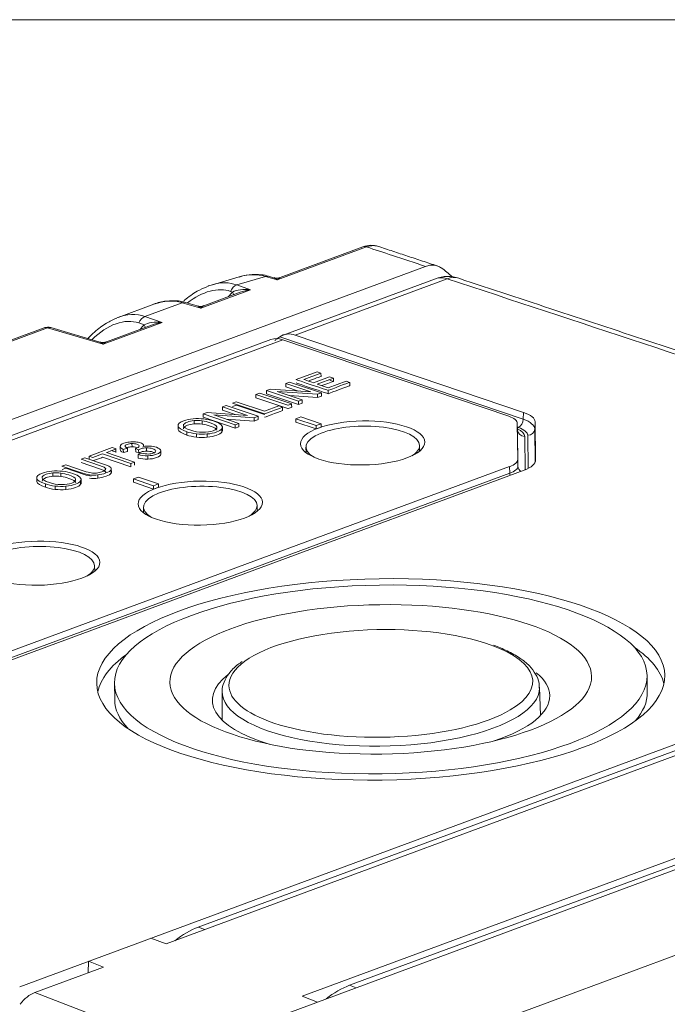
# Model space of a CAD drawing. Header units: millimetres. Extents: x 4 to 836, y 3 to 589.
# Tile 12 of 94: x 210 to 228, y 190 to 218. Entities that reach past the tile are written whole.
import ezdxf

# ---------------------------------------------------------------- set-up
doc = ezdxf.new("R2010")
doc.units = ezdxf.units.MM
doc.layers.add('1', color=7, linetype='Continuous', true_color=0xffffff)

msp = doc.modelspace()

# ---------------------------------------------------------------- linework, layer by layer
at = {"layer": '1', "color": 251, "linetype": 'Continuous', "lineweight": 18}
for p, q in [((308.295, 218.172), (172.88, 218.172)), ((239.298, 201.516), (215.225, 192.601)), ((243.559, 199.877), (219.486, 190.962))]:
    msp.add_line(p, q, dxfattribs=at)
at = {"layer": '1', "color": 27, "linetype": 'Continuous', "lineweight": 13}
for p, q in [((219.961, 211.77), (217.447, 210.839)), ((217.116, 210.936), (216.308, 210.699)), ((217.447, 210.839), (217.116, 210.936)), ((216.308, 210.699), (216.699, 210.562)), ((216.699, 210.562), (215.299, 210.043)), ((216.188, 210.498), (216.134, 210.517)), ((214.773, 210.198), (213.723, 209.809)), ((215.299, 210.043), (214.773, 210.198)), ((213.723, 209.809), (214.207, 209.639)), ((210.982, 209.487), (192.272, 202.558)), ((212.55, 209.025), (210.982, 209.487)), ((214.207, 209.639), (212.55, 209.025)), ((213.697, 209.575), (213.549, 209.627))]:
    msp.add_line(p, q, dxfattribs=at)
at = {"layer": '1', "color": 27, "linetype": 'Continuous', "lineweight": 18}
for p, q in [((219.861, 211.771), (217.534, 210.909)), ((187.855, 198.715), (221.624, 211.221)), ((216.376, 210.926), (215.62, 210.704)), ((217.345, 210.902), (217.204, 210.944)), ((216.403, 210.49), (215.385, 210.113)), ((213.969, 210.153), (212.966, 209.782)), ((215.197, 210.107), (214.862, 210.205)), ((210.882, 209.488), (192.172, 202.559)), ((212.448, 209.088), (211.071, 209.494)), ((213.911, 209.567), (212.636, 209.095))]:
    msp.add_line(p, q, dxfattribs=at)
at = {"layer": '1', "color": 252, "linetype": 'Continuous', "lineweight": 18}
for p, q in [((221.903, 210.874), (217.617, 209.287)), ((217.953, 209.285), (224.382, 207.107)), ((217.27, 209.159), (192.91, 200.137)), ((223.971, 206.996), (217.601, 209.155)), ((224.213, 206.613), (224.208, 206.799)), ((224.221, 205.781), (224.208, 206.799)), ((224.707, 206.836), (224.721, 205.758)), ((203.62, 198.033), (223.989, 205.577)), ((224.403, 205.478), (203.916, 197.891)), ((244.333, 203.565), (210.196, 190.922))]:
    msp.add_line(p, q, dxfattribs=at)
at = {"layer": '1', "color": 252, "linetype": 'Continuous', "lineweight": 13}
for p, q in [((222.236, 210.871), (217.953, 209.285)), ((217.519, 209.236), (224.372, 206.914)), ((217.601, 209.155), (193.247, 200.135)), ((224.372, 206.914), (224.382, 207.107)), ((224.707, 206.836), (224.698, 206.638)), ((224.234, 206.681), (224.211, 206.689)), ((224.225, 205.593), (224.213, 206.613)), ((224.415, 206.431), (224.427, 205.487)), ((224.512, 205.525), (224.501, 206.46)), ((224.698, 206.638), (224.709, 205.7)), ((224.221, 205.781), (224.225, 205.593)), ((224.72, 205.741), (224.721, 205.758)), ((203.621, 197.846), (223.994, 205.391)), ((223.994, 205.391), (223.989, 205.577))]:
    msp.add_line(p, q, dxfattribs=at)
at = {"layer": '1', "color": 7, "linetype": 'Continuous', "lineweight": 18}
for p, q in [((218.68, 208.121), (218.679, 208.214)), ((217.794, 207.962), (217.689, 207.923)), ((217.689, 207.923), (217.691, 207.83)), ((217.689, 207.923), (218.396, 207.684)), ((217.691, 207.83), (218.05, 207.708)), ((218.693, 207.657), (217.794, 207.962)), ((217.979, 208.042), (217.979, 208.03)), ((216.848, 207.612), (216.849, 207.518)), ((217.258, 207.764), (217.147, 207.722)), ((217.147, 207.722), (218.046, 207.418)), ((217.147, 207.722), (217.148, 207.629)), ((217.148, 207.629), (218.047, 207.324)), ((218.396, 207.684), (217.258, 207.764)), ((218.15, 207.456), (217.443, 207.696)), ((217.443, 207.696), (218.582, 207.616)), ((217.791, 207.578), (218.583, 207.522)), ((218.582, 207.616), (218.693, 207.657)), ((218.582, 207.616), (218.583, 207.522)), ((218.583, 207.522), (218.694, 207.564)), ((218.693, 207.657), (218.694, 207.564)), ((218.878, 207.726), (218.885, 207.728)), ((215.904, 207.262), (216.008, 207.301)), ((215.904, 207.262), (215.905, 207.169)), ((216.61, 207.023), (215.904, 207.262)), ((216.008, 207.301), (216.908, 206.996)), ((217.756, 207.31), (217.747, 207.307)), ((218.046, 207.418), (218.15, 207.456)), ((218.046, 207.418), (218.047, 207.324)), ((218.047, 207.324), (218.152, 207.363)), ((218.15, 207.456), (218.152, 207.363)), ((215.361, 207.061), (215.473, 207.102)), ((215.361, 207.061), (215.363, 206.968)), ((216.261, 206.756), (215.361, 207.061)), ((215.473, 207.102), (216.61, 207.023)), ((215.658, 207.034), (216.365, 206.795)), ((216.796, 206.955), (215.658, 207.034)), ((216.264, 207.047), (215.905, 207.169)), ((216.908, 206.996), (216.796, 206.955)), ((216.908, 206.996), (216.909, 206.902)), ((217.086, 207.062), (217.092, 207.064)), ((217.089, 207.063), (217.09, 207.045)), ((214.656, 206.747), (214.657, 206.63)), ((215.109, 206.874), (215.11, 206.781)), ((216.262, 206.663), (215.363, 206.968)), ((216.798, 206.861), (216.006, 206.917)), ((216.365, 206.795), (216.261, 206.756)), ((216.261, 206.756), (216.262, 206.663)), ((216.365, 206.795), (216.366, 206.701)), ((216.796, 206.955), (216.798, 206.861)), ((216.909, 206.902), (216.798, 206.861)), ((218.112, 206.978), (217.972, 206.926)), ((217.972, 206.926), (218.54, 206.733)), ((217.972, 206.926), (217.973, 206.832)), ((217.973, 206.832), (218.541, 206.64)), ((218.68, 206.785), (218.112, 206.978)), ((218.54, 206.733), (218.68, 206.785)), ((218.54, 206.733), (218.541, 206.64)), ((218.68, 206.785), (218.682, 206.692)), ((215.476, 206.498), (215.477, 206.405)), ((215.904, 206.584), (215.902, 206.701)), ((216.366, 206.701), (216.262, 206.663)), ((218.541, 206.64), (218.682, 206.692)), ((213.024, 206.155), (213.026, 206.061)), ((213.356, 206.228), (213.358, 206.135)), ((213.686, 206.144), (213.686, 206.189)), ((213.233, 206.096), (213.234, 206.002)), ((213.46, 206.089), (213.461, 205.996)), ((213.535, 205.915), (213.536, 205.821)), ((213.545, 206.052), (213.547, 205.959)), ((213.799, 205.883), (213.8, 205.79)), ((214.166, 206.027), (214.167, 205.933)), ((212.151, 205.872), (212.152, 205.778)), ((211.13, 205.4), (211.132, 205.307)), ((212.393, 205.344), (212.394, 205.25)), ((212.776, 205.409), (212.774, 205.526)), ((210.677, 205.273), (210.679, 205.156)), ((211.925, 205.111), (211.924, 205.227)), ((213.537, 205.283), (213.396, 205.231)), ((213.396, 205.231), (213.398, 205.138)), ((213.396, 205.231), (213.964, 205.039)), ((213.398, 205.138), (213.966, 204.945)), ((214.105, 205.091), (213.537, 205.283)), ((213.964, 205.039), (214.105, 205.091)), ((214.105, 205.091), (214.107, 204.997)), ((211.497, 205.024), (211.498, 204.931)), ((213.964, 205.039), (213.966, 204.945)), ((213.966, 204.945), (214.107, 204.997))]:
    msp.add_line(p, q, dxfattribs=at)
at = {"layer": '1', "color": 7, "linetype": 'Continuous', "lineweight": 13}
for p, q in [((214.657, 206.722), (214.659, 206.628)), ((215.335, 206.868), (215.336, 206.774)), ((214.898, 206.562), (214.899, 206.469)), ((215.17, 206.504), (215.171, 206.41)), ((215.888, 206.647), (215.89, 206.553)), ((213.112, 206.065), (213.114, 205.972)), ((213.769, 206.109), (213.77, 206.015)), ((211.356, 205.394), (211.358, 205.301)), ((212.767, 205.487), (212.768, 205.393)), ((210.679, 205.248), (210.68, 205.155)), ((210.92, 205.089), (210.921, 204.995)), ((211.91, 205.173), (211.911, 205.08)), ((211.191, 205.03), (211.192, 204.936))]:
    msp.add_line(p, q, dxfattribs=at)
at = {"layer": '1', "color": 30, "linetype": 'Continuous', "lineweight": 18}
for p, q in [((221.458, 206.016), (221.455, 206.174)), ((218.256, 206.128), (218.258, 205.97)), ((213.68, 204.434), (213.683, 204.276)), ((216.882, 204.322), (216.88, 204.48)), ((212.307, 202.628), (212.305, 202.785))]:
    msp.add_line(p, q, dxfattribs=at)
at = {"layer": '1', "color": 9, "linetype": 'Continuous', "lineweight": 18}
for p, q in [((214.317, 192.127), (241.065, 202.033)), ((249.021, 201.762), (214.883, 189.12)), ((218.079, 187.891), (252.217, 200.533)), ((218.152, 190.652), (244.9, 200.558)), ((214.317, 192.127), (213.891, 192.291)), ((210.622, 190.759), (212.557, 191.475)), ((212.127, 191.316), (212.131, 191.639)), ((212.557, 191.475), (212.131, 191.639)), ((218.578, 190.488), (218.152, 190.652))]:
    msp.add_line(p, q, dxfattribs=at)
at = {"layer": '1', "color": 2, "linetype": 'Continuous', "lineweight": 18}
for p, q in [((227.868, 199.223), (227.861, 199.691)), ((212.863, 199.475), (212.87, 199.007)), ((215.9, 199.231), (215.896, 198.435)), ((224.859, 198.564), (224.833, 199.36)), ((224.833, 199.341), (224.833, 199.349))]:
    msp.add_line(p, q, dxfattribs=at)
at = {"layer": '1', "color": 251, "linetype": 'Continuous', "lineweight": 13}
for p, q in [((215.407, 192.531), (215.225, 192.601)), ((219.668, 190.892), (219.486, 190.962))]:
    msp.add_line(p, q, dxfattribs=at)
at = {"layer": '1', "color": 9, "linetype": 'Continuous', "lineweight": 13}
msp.add_line((210.622, 190.759), (214.457, 189.284), dxfattribs=at)
at = {"layer": '1', "color": 252, "linetype": 'Continuous', "lineweight": 18}
msp.add_arc((222.25, 209.936), 1, 71.7213, 110.3217, dxfattribs=at)
at = {"layer": '1', "color": 27, "linetype": 'Continuous', "lineweight": 18}
msp.add_arc((210.986, 209.207), 0.3, 73.5806, 110.3217, dxfattribs=at)
for centre, major_axis, ratio, start_param, end_param in [((219.965, 211.489), (0.104, -0.281), 0.660741, 2.649672, 3.141613), ((218.392, 204.041), (-2.904, -7.552), 0.648836, 2.901639, 2.975484), ((216.198, 208.789), (1.091, 2.076), 0.661229, 0.1206, 0.569631), ((215.396, 208.554), (0.987, 2.114), 0.62667, 0.504542, 0.588848), ((216.703, 210.281), (0.626, 0.099), 0.438821, 1.508107, 2.000016), ((213.965, 208.019), (0.922, 2.138), 0.6706, 0.077156, 0.569095), ((214.211, 209.358), (0.626, 0.099), 0.438821, 1.508107, 2.000016)]:
    msp.add_ellipse(centre, major_axis=major_axis, ratio=ratio, start_param=start_param, end_param=end_param, dxfattribs=at)
at = {"layer": '1', "color": 27, "linetype": 'Continuous', "lineweight": 13}
for centre, major_axis, ratio, start_param, end_param in [((217.12, 210.656), (0.085, 0.288), 0.615932, 6.282908, 6.74998), ((217.451, 210.558), (0.174, -0.341), 0.429705, 2.287836, 2.754627), ((217.451, 210.558), (0.127, 0.352), 0.369946, 0.30231, 0.794219), ((215.218, 208.652), (1.043, 1.807), 0.59882, 0.111799, 0.969155), ((215.396, 208.554), (0.987, 2.114), 0.62667, 0.055512, 0.504542), ((216.312, 210.419), (0.1, 0.283), 0.673505, 0.500226, 1.459523), ((216.366, 209.992), (0.314, 0.66), 0.604739, 1.023827, 1.269267), ((216.703, 210.281), (0.625, -0.086), 0.440691, 1.638122, 2.597419), ((216.01, 210.596), (-0.21, 0.215), 0.259253, 3.573897, 4.005856), ((214.777, 209.917), (0.085, 0.288), 0.615932, 6.282821, 6.74998), ((215.303, 209.763), (0.174, -0.341), 0.429705, 2.287836, 2.754651), ((215.303, 209.763), (0.127, 0.352), 0.369946, 0.302278, 0.794219), ((212.733, 207.726), (0.891, 1.869), 0.604739, 0.064531, 1.02752), ((212.911, 207.628), (0.842, 2.17), 0.636461, 0.021373, 0.53503), ((213.727, 209.529), (0.1, 0.283), 0.673505, 0.500226, 1.459523), ((210.986, 209.207), (0.104, -0.281), 0.660741, 2.649672, 3.141611), ((210.986, 209.207), (0.085, 0.288), 0.615932, 6.283162, 6.74998), ((213.874, 209.069), (0.314, 0.66), 0.604739, 1.023827, 1.269267), ((214.211, 209.358), (0.625, -0.086), 0.440691, 1.638122, 2.597419), ((213.518, 209.673), (-0.21, 0.215), 0.259253, 3.573897, 4.005856), ((212.554, 208.744), (0.174, -0.341), 0.429705, 2.287836, 2.754651), ((212.554, 208.744), (0.127, 0.352), 0.369946, 0.302278, 0.794219)]:
    msp.add_ellipse(centre, major_axis=major_axis, ratio=ratio, start_param=start_param, end_param=end_param, dxfattribs=at)
at = {"layer": '1', "color": 252, "linetype": 'Continuous', "lineweight": 13}
for centre, major_axis, ratio, start_param, end_param in [((222.25, 209.936), (-0.347, 0.938), 0.660741, 5.791265, 6.283205), ((222.25, 209.936), (-0.314, -0.95), 0.653411, 3.146743, 3.628996), ((224.231, 206.868), (-0.064, -0.189), 0.661612, 0.49247, 2.028338), ((223.596, 206.634), (1.101, 0.003), 0.355842, 0.003408, 0.788249), ((223.415, 206.416), (1, 0.015), 0.354783, 6.282468, 6.927114), ((224.413, 206.618), (0.2, 0.003), 0.935044, 3.15356, 4.714127), ((223.599, 206.447), (0.902, 0.013), 0.353919, 6.282615, 7.067456), ((224.498, 206.647), (-0.2, -0.003), 0.935044, 1.572534, 3.083726), ((223.425, 205.583), (0.8, 0.009), 0.352139, 5.497989, 6.28344), ((224.136, 205.343), (0.069, -0.188), 0.660741, 4.220468, 4.539659), ((224.425, 205.597), (0.2, 0.003), 0.935044, 3.15356, 4.089778)]:
    msp.add_ellipse(centre, major_axis=major_axis, ratio=ratio, start_param=start_param, end_param=end_param, dxfattribs=at)
at = {"layer": '1', "color": 252, "linetype": 'Continuous', "lineweight": 18}
for centre, major_axis, ratio, start_param, end_param in [((217.942, 208.341), (-0.308, 0.952), 0.672472, 5.81966, 6.474313), ((217.639, 208.229), (0.385, -0.924), 0.647756, 2.62386, 3.11578), ((223.408, 206.787), (0.8, 0.012), 0.354783, 6.282468, 7.068023), ((223.606, 206.82), (1.102, 0.016), 0.353919, 6.282615, 7.067456), ((219.861, 205.777), (1.75, 0.025), 0.35453, 2.724476, 2.755205), ((219.861, 205.777), (1.75, 0.025), 0.35453, 0.386346, 0.417075), ((223.421, 205.769), (0.8, 0.012), 0.35453, 5.497061, 6.282511), ((223.619, 205.743), (1.102, 0.015), 0.354172, 5.499134, 6.282862), ((215.286, 204.083), (1.75, 0.025), 0.35453, 2.724476, 2.755205), ((215.286, 204.083), (1.75, 0.025), 0.35453, 0.386346, 0.417075), ((210.71, 202.388), (1.75, 0.025), 0.35453, 0.386346, 0.417075), ((220.369, 199.115), (7.999, 0.115), 0.35453, 0.082593, 0.466555), ((220.369, 199.115), (7.999, 0.115), 0.35453, 2.675094, 3.059056)]:
    msp.add_ellipse(centre, major_axis=major_axis, ratio=ratio, start_param=start_param, end_param=end_param, dxfattribs=at)
for centre, major_axis in [((219.854, 206.245), (-1.75, -0.025)), ((215.279, 204.55), (-1.75, -0.025)), ((210.704, 202.856), (-1.75, -0.025)), ((220.362, 199.583), (-7.999, -0.115))]:
    msp.add_ellipse(centre, major_axis=major_axis, ratio=0.35453, dxfattribs=at)
at = {"layer": '1', "color": 30, "linetype": 'Continuous', "lineweight": 18}
for centre, start_param, end_param in [((219.856, 206.151), 0, 2.390442), ((219.856, 206.151), 2.390442, 3.680262), ((219.856, 206.151), 5.744485, 6.283185), ((215.28, 204.457), 0, 2.390442), ((215.28, 204.457), 2.390442, 3.680262), ((215.28, 204.457), 5.744485, 6.283185), ((210.705, 202.762), 0, 2.390442), ((210.705, 202.762), 5.744485, 6.283185)]:
    msp.add_ellipse(centre, major_axis=(1.6, 0.023), ratio=0.35453, start_param=start_param, end_param=end_param, dxfattribs=at)
at = {"layer": '1', "color": 2, "linetype": 'Continuous', "lineweight": 18}
for major_axis in [(7.499, 0.108), (5.937, 0.085)]:
    msp.add_ellipse((220.362, 199.583), major_axis=major_axis, ratio=0.35453, dxfattribs=at)
for centre, major_axis, start_param, end_param in [((220.364, 199.469), (-4.278, -0.062), 3.894131, 5.817178), ((220.37, 199.057), (4.75, 0.068), 0, 0.3972), ((220.37, 199.057), (4.75, 0.068), 2.698416, 3.981757), ((220.366, 199.285), (4.467, 0.064), 0, 0.006606), ((220.369, 199.115), (7.499, 0.108), 5.97441, 6.28317), ((220.369, 199.115), (7.499, 0.108), 3.141676, 3.450435), ((220.37, 199.057), (4.75, 0.068), 5.443678, 6.283185), ((220.364, 199.469), (-4.278, -0.062), 0.784739, 2.58605)]:
    msp.add_ellipse(centre, major_axis=major_axis, ratio=0.35453, start_param=start_param, end_param=end_param, dxfattribs=at)
at = {"layer": '1', "color": 2, "linetype": 'Continuous', "lineweight": 13}
for centre, major_axis, start_param, end_param in [((220.364, 199.469), (-4.278, -0.062), 2.58605, 3.894131), ((220.364, 199.469), (-4.278, -0.062), 5.817178, 6.283185), ((220.366, 199.285), (4.467, 0.064), 3.125128, 6.277814), ((220.364, 199.469), (-4.278, -0.062), 0, 0.784739)]:
    msp.add_ellipse(centre, major_axis=major_axis, ratio=0.35453, start_param=start_param, end_param=end_param, dxfattribs=at)
at = {"layer": '1', "color": 251, "linetype": 'Continuous', "lineweight": 18}
for centre in [(215.191, 189.823), (219.452, 188.184)]:
    msp.add_ellipse(centre, major_axis=(1.077, 2.8), ratio=0.648836, start_param=0.518961, end_param=0.835477, dxfattribs=at)
at = {"layer": '1', "color": 9, "linetype": 'Continuous', "lineweight": 18}
msp.add_ellipse((210.611, 189.833), major_axis=(-0.359, -0.933), ratio=0.648836, start_param=3.660554, end_param=4.291528, dxfattribs=at)
at = {"layer": '1', "color": 27, "linetype": 'Continuous', "lineweight": 18}
for points, knots in [([(220.183, 211.806), (220.17, 211.809), (220.081, 211.824), (219.968, 211.811), (219.878, 211.775), (219.862, 211.767)], [0, 0, 0, 0, 0.126215, 0.839155, 1, 1, 1, 1]), ([(220.288, 211.784), (220.259, 211.794), (220.229, 211.8), (220.16, 211.807), (220.121, 211.806), (220.062, 211.798), (220.042, 211.794), (220.002, 211.784), (219.982, 211.777), (219.961, 211.77)], [0, 0, 0, 0, 0.289741, 0.289741, 0.644871, 0.644871, 0.822435, 0.822435, 1, 1, 1, 1]), ([(222.066, 211.177), (222.035, 211.199), (222.002, 211.216), (221.951, 211.236), (221.933, 211.241), (221.897, 211.25), (221.878, 211.253), (221.821, 211.258), (221.744, 211.256), (221.664, 211.236), (221.624, 211.221)], [0, 0, 0, 0, 0.25, 0.25, 0.375, 0.375, 0.5, 0.5, 0.75, 1, 1, 1, 1]), ([(217.204, 210.944), (217.139, 210.963), (216.96, 211), (216.681, 211), (216.476, 210.951), (216.386, 210.921)], [0, 0, 0, 0, 0.249645, 0.67241, 1, 1, 1, 1]), ([(217.519, 210.907), (217.512, 210.903), (217.471, 210.886), (217.411, 210.884), (217.367, 210.899), (217.357, 210.903)], [0, 0, 0, 0, 0.150983, 0.805777, 1, 1, 1, 1]), ([(215.464, 210.642), (215.372, 210.609), (215.155, 210.51), (214.945, 210.36), (214.826, 210.26), (214.82, 210.256)], [0, 0, 0, 0, 0.401913, 0.973649, 1, 1, 1, 1]), ([(214.862, 210.205), (214.797, 210.224), (214.622, 210.261), (214.319, 210.25), (214.08, 210.208), (213.966, 210.152), (213.966, 210.151)], [0, 0, 0, 0, 0.226044, 0.604158, 0.996847, 1, 1, 1, 1]), ([(215.377, 210.115), (215.364, 210.108), (215.318, 210.091), (215.256, 210.089), (215.216, 210.103), (215.21, 210.106)], [0, 0, 0, 0, 0.246795, 0.879924, 1, 1, 1, 1]), ([(212.93, 209.762), (212.83, 209.724), (212.612, 209.619), (212.342, 209.414), (212.176, 209.254), (212.117, 209.191)], [0, 0, 0, 0, 0.332745, 0.750676, 1, 1, 1, 1]), ([(212.628, 209.097), (212.615, 209.09), (212.569, 209.072), (212.507, 209.071), (212.467, 209.085), (212.46, 209.088)], [0, 0, 0, 0, 0.246795, 0.879924, 1, 1, 1, 1])]:
    msp.add_open_spline(points, degree=3, knots=knots, dxfattribs=at)
at = {"layer": '1', "color": 27, "linetype": 'Continuous', "lineweight": 13}
msp.add_open_spline([(221.624, 211.221), (221.313, 211.323), (221.002, 211.426), (220.448, 211.609), (220.205, 211.689), (219.961, 211.77)], degree=3, knots=[0, 0, 0, 0, 0.560865, 0.560865, 1, 1, 1, 1], dxfattribs=at)
at = {"layer": '1', "color": 27, "linetype": 'Continuous', "lineweight": 18}
msp.add_open_spline([(221.95, 211.235), (220.288, 211.784)], degree=1, dxfattribs=at)
at = {"layer": '1', "color": 252, "linetype": 'Continuous', "lineweight": 13}
msp.add_open_spline([(244.333, 203.565), (236.971, 206.002), (229.606, 208.437), (222.236, 210.871)], degree=3, dxfattribs=at)
at = {"layer": '1', "color": 252, "linetype": 'Continuous', "lineweight": 18}
msp.add_open_spline([(244.655, 203.577), (222.559, 210.884)], degree=1, dxfattribs=at)
for points, knots in [([(217.379, 209.132), (217.384, 209.135), (217.389, 209.139), (217.406, 209.152), (217.418, 209.161), (217.44, 209.178), (217.451, 209.187), (217.482, 209.211), (217.501, 209.224), (217.519, 209.236)], [0, 0, 0, 0, 0.091709, 0.091709, 0.318782, 0.318782, 0.545855, 0.545855, 1, 1, 1, 1]), ([(224.218, 206.587), (224.218, 206.588), (224.215, 206.592), (224.214, 206.606), (224.213, 206.615)], [0, 0, 0, 0, 0.512684, 1, 1, 1, 1])]:
    msp.add_open_spline(points, degree=3, knots=knots, dxfattribs=at)
at = {"layer": '1', "color": 7, "linetype": 'Continuous', "lineweight": 18}
for points, knots in [([(218.679, 208.214), (218.679, 208.214), (218.572, 208.25), (218.572, 208.25), (218.572, 208.25), (217.979, 208.03), (217.979, 208.03), (217.979, 208.03), (217.979, 208.03), (217.979, 208.03)], [0, 0, 0, 0, 0.499423, 0.499423, 0.499423, 0.998845, 0.998845, 0.998845, 1, 1, 1, 1]), ([(218.923, 208.11), (218.923, 208.11), (218.469, 207.941), (218.469, 207.941), (218.469, 207.941), (218.194, 208.034), (218.193, 208.035)], [0, 0, 0, 0, 0.500477, 0.500477, 0.500477, 1, 1, 1, 1]), ([(219.491, 207.953), (219.491, 207.953), (219.385, 207.989), (219.385, 207.989), (219.385, 207.989), (218.88, 207.802), (218.88, 207.802), (218.88, 207.802), (218.574, 207.906), (218.574, 207.906), (218.574, 207.906), (218.574, 207.906), (218.574, 207.906)], [0, 0, 0, 0, 0.333319, 0.333319, 0.333319, 0.666656, 0.666656, 0.666656, 0.999993, 0.999993, 0.999993, 1, 1, 1, 1]), ([(218.707, 207.861), (218.841, 207.91), (219.03, 207.98), (219.03, 207.98), (219.03, 207.98), (218.924, 208.016), (218.924, 208.016)], [0, 0, 0, 0, 0.392072, 0.392072, 0.392072, 1, 1, 1, 1]), ([(218.887, 207.635), (218.956, 207.661), (219.492, 207.859), (219.492, 207.859), (219.492, 207.859), (219.492, 207.859), (219.492, 207.859)], [0, 0, 0, 0, 0.99994, 0.99994, 0.99994, 1, 1, 1, 1]), ([(216.848, 207.612), (216.848, 207.612), (216.848, 207.612), (216.848, 207.612), (216.848, 207.612), (216.956, 207.652), (216.956, 207.652)], [0, 0, 0, 0, 0.00001, 0.00001, 0.00001, 1, 1, 1, 1]), ([(216.956, 207.652), (216.956, 207.652), (217.856, 207.347), (217.856, 207.347), (217.856, 207.347), (217.855, 207.347), (217.853, 207.346)], [0, 0, 0, 0, 0.92426, 0.92426, 0.92426, 1, 1, 1, 1]), ([(217.088, 207.138), (217.088, 207.138), (216.295, 207.407), (216.295, 207.407), (216.295, 207.407), (216.186, 207.367), (216.186, 207.367), (216.186, 207.367), (217.086, 207.062), (217.086, 207.062)], [0, 0, 0, 0, 0.333333, 0.333333, 0.333333, 0.666667, 0.666667, 0.666667, 1, 1, 1, 1]), ([(217.09, 207.045), (217.09, 207.045), (216.296, 207.313), (216.296, 207.313), (216.296, 207.313), (216.188, 207.273), (216.188, 207.273), (216.188, 207.273), (216.188, 207.273), (216.188, 207.273)], [0, 0, 0, 0, 0.499999, 0.499999, 0.499999, 0.999997, 0.999997, 0.999997, 1, 1, 1, 1]), ([(217.599, 207.252), (217.599, 207.252), (217.493, 207.288), (217.493, 207.288), (217.493, 207.288), (217.088, 207.138), (217.088, 207.138)], [0, 0, 0, 0, 0.499986, 0.499986, 0.499986, 1, 1, 1, 1]), ([(217.093, 206.971), (217.151, 206.992), (217.6, 207.158), (217.6, 207.158), (217.6, 207.158), (217.6, 207.158), (217.6, 207.158)], [0, 0, 0, 0, 0.99994, 0.99994, 0.99994, 1, 1, 1, 1]), ([(214.657, 206.722), (214.646, 206.778), (214.698, 206.827), (214.814, 206.87), (214.89, 206.898), (214.978, 206.916), (215.079, 206.926)], [0, 0, 0, 0, 0.5, 0.5, 0.5, 1, 1, 1, 1]), ([(215.109, 206.874), (215.035, 206.868), (214.971, 206.855), (214.917, 206.835), (214.84, 206.807), (214.803, 206.772), (214.805, 206.732)], [0, 0, 0, 0, 0.5, 0.5, 0.5, 1, 1, 1, 1]), ([(215.11, 206.781), (215.036, 206.775), (214.973, 206.762), (214.919, 206.742), (214.842, 206.713), (214.804, 206.679), (214.807, 206.639)], [0, 0, 0, 0, 0.5, 0.5, 0.5, 1, 1, 1, 1]), ([(215.749, 206.695), (215.739, 206.736), (215.676, 206.776), (215.56, 206.816), (215.487, 206.84), (215.412, 206.858), (215.335, 206.868)], [0, 0, 0, 0, 0.5, 0.5, 0.5, 1, 1, 1, 1]), ([(215.751, 206.602), (215.74, 206.643), (215.678, 206.683), (215.562, 206.722), (215.489, 206.747), (215.413, 206.764), (215.336, 206.774)], [0, 0, 0, 0, 0.5, 0.5, 0.5, 1, 1, 1, 1]), ([(215.384, 206.921), (215.487, 206.909), (215.583, 206.887), (215.764, 206.826), (215.829, 206.792), (215.867, 206.755)], [0, 0, 0, 0, 0.5, 0.5, 1, 1, 1, 1]), ([(215.348, 206.546), (215.464, 206.545), (215.562, 206.559), (215.724, 206.619), (215.76, 206.654), (215.749, 206.695)], [0, 0, 0, 0, 0.5, 0.5, 1, 1, 1, 1]), ([(215.888, 206.647), (215.863, 206.611), (215.816, 206.581), (215.744, 206.554), (215.667, 206.526), (215.577, 206.507), (215.476, 206.498)], [0, 0, 0, 0, 0.5, 0.5, 0.5, 1, 1, 1, 1]), ([(215.89, 206.553), (215.865, 206.518), (215.817, 206.487), (215.746, 206.461), (215.668, 206.432), (215.579, 206.413), (215.477, 206.405)], [0, 0, 0, 0, 0.5, 0.5, 0.5, 1, 1, 1, 1]), ([(213.024, 206.155), (213.027, 206.185), (213.061, 206.212), (213.126, 206.236), (213.171, 206.252), (213.223, 206.264), (213.282, 206.271)], [0, 0, 0, 0, 0.5, 0.5, 0.5, 1, 1, 1, 1]), ([(213.356, 206.228), (213.305, 206.228), (213.259, 206.22), (213.18, 206.191), (213.161, 206.174), (213.162, 206.156)], [0, 0, 0, 0, 0.5, 0.5, 1, 1, 1, 1]), ([(213.556, 206.15), (213.566, 206.171), (213.546, 206.191), (213.494, 206.208), (213.454, 206.222), (213.408, 206.228), (213.356, 206.228)], [0, 0, 0, 0, 0.5, 0.5, 0.5, 1, 1, 1, 1]), ([(213.455, 206.274), (213.511, 206.269), (213.56, 206.259), (213.601, 206.245), (213.639, 206.232), (213.665, 206.217), (213.678, 206.199)], [0, 0, 0, 0, 0.5, 0.5, 0.5, 1, 1, 1, 1]), ([(213.46, 206.089), (213.467, 206.092), (213.473, 206.093), (213.477, 206.095), (213.52, 206.111), (213.546, 206.129), (213.556, 206.15)], [0, 0, 0, 0, 0.5, 0.5, 0.5, 1, 1, 1, 1]), ([(213.859, 206.158), (213.925, 206.155), (213.986, 206.143), (214.044, 206.124), (214.123, 206.097), (214.163, 206.065), (214.166, 206.027)], [0, 0, 0, 0, 0.5, 0.5, 0.5, 1, 1, 1, 1]), ([(212.802, 206.113), (212.802, 206.113), (212.151, 205.872), (212.151, 205.872), (212.151, 205.872), (212.257, 205.836), (212.257, 205.836), (212.257, 205.836), (212.528, 205.936), (212.528, 205.936), (212.528, 205.936), (213.321, 205.667), (213.321, 205.667)], [0, 0, 0, 0, 0.25, 0.25, 0.25, 0.5, 0.5, 0.5, 0.75, 0.75, 0.75, 1, 1, 1, 1]), ([(213.321, 205.667), (213.321, 205.667), (213.429, 205.707), (213.429, 205.707), (213.429, 205.707), (212.636, 205.976), (212.636, 205.976), (212.636, 205.976), (212.876, 206.065), (212.905, 206.076)], [0, 0, 0, 0, 0.340211, 0.340211, 0.340211, 0.680422, 0.680422, 0.680422, 1, 1, 1, 1]), ([(212.906, 205.982), (212.908, 205.983), (212.909, 205.983), (212.909, 205.983), (212.909, 205.983), (212.803, 206.019), (212.803, 206.019)], [0, 0, 0, 0, 0.057179, 0.057179, 0.057179, 1, 1, 1, 1]), ([(213.358, 206.135), (213.306, 206.134), (213.26, 206.127), (213.217, 206.111), (213.214, 206.11), (213.211, 206.108)], [0, 0, 0, 0, 0.918511, 0.918511, 1, 1, 1, 1]), ([(213.769, 206.109), (213.706, 206.109), (213.651, 206.1), (213.604, 206.083), (213.585, 206.076), (213.566, 206.066), (213.545, 206.052)], [0, 0, 0, 0, 0.5, 0.5, 0.5, 1, 1, 1, 1]), ([(213.77, 206.015), (213.707, 206.015), (213.652, 206.007), (213.606, 205.989), (213.586, 205.982), (213.567, 205.972), (213.547, 205.959)], [0, 0, 0, 0, 0.5, 0.5, 0.5, 1, 1, 1, 1]), ([(214.025, 206.02), (214.021, 206.044), (213.993, 206.065), (213.94, 206.083), (213.889, 206.1), (213.832, 206.109), (213.769, 206.109)], [0, 0, 0, 0, 0.5, 0.5, 0.5, 1, 1, 1, 1]), ([(213.992, 205.967), (213.979, 205.975), (213.962, 205.983), (213.89, 206.007), (213.834, 206.015), (213.77, 206.015)], [0, 0, 0, 0, 0.280317, 0.280317, 1, 1, 1, 1]), ([(214.166, 206.027), (214.168, 205.989), (214.129, 205.955), (214.049, 205.926), (213.977, 205.899), (213.894, 205.885), (213.799, 205.883)], [0, 0, 0, 0, 0.5, 0.5, 0.5, 1, 1, 1, 1]), ([(214.167, 205.933), (214.169, 205.895), (214.13, 205.862), (214.051, 205.832), (213.978, 205.805), (213.895, 205.791), (213.8, 205.79)], [0, 0, 0, 0, 0.5, 0.5, 0.5, 1, 1, 1, 1]), ([(213.815, 205.933), (213.871, 205.934), (213.918, 205.942), (213.958, 205.957), (214.006, 205.974), (214.028, 205.995), (214.025, 206.02)], [0, 0, 0, 0, 0.5, 0.5, 0.5, 1, 1, 1, 1]), ([(212.738, 205.568), (212.704, 205.593), (212.641, 205.621), (212.551, 205.651), (212.551, 205.651), (212.031, 205.828), (212.031, 205.828), (212.031, 205.828), (211.923, 205.787), (211.923, 205.787)], [0, 0, 0, 0, 0.333333, 0.333333, 0.333333, 0.666667, 0.666667, 0.666667, 1, 1, 1, 1]), ([(211.923, 205.787), (211.923, 205.787), (212.442, 205.611), (212.442, 205.611), (212.555, 205.573), (212.614, 205.541), (212.62, 205.515)], [0, 0, 0, 0, 0.5, 0.5, 0.5, 1, 1, 1, 1]), ([(211.924, 205.694), (211.924, 205.694), (212.443, 205.518), (212.443, 205.518), (212.556, 205.48), (212.615, 205.447), (212.621, 205.422)], [0, 0, 0, 0, 0.5, 0.5, 0.5, 1, 1, 1, 1]), ([(212.27, 205.747), (212.322, 205.766), (212.529, 205.842), (212.529, 205.842), (212.529, 205.842), (213.322, 205.574), (213.322, 205.574)], [0, 0, 0, 0, 0.466277, 0.466277, 0.466277, 1, 1, 1, 1]), ([(210.679, 205.248), (210.668, 205.304), (210.72, 205.353), (210.836, 205.396), (210.911, 205.424), (211, 205.443), (211.1, 205.452)], [0, 0, 0, 0, 0.5, 0.5, 0.5, 1, 1, 1, 1]), ([(211.13, 205.4), (211.057, 205.394), (210.993, 205.382), (210.939, 205.361), (210.862, 205.333), (210.824, 205.299), (210.827, 205.258)], [0, 0, 0, 0, 0.5, 0.5, 0.5, 1, 1, 1, 1]), ([(211.771, 205.221), (211.761, 205.262), (211.698, 205.303), (211.582, 205.342), (211.509, 205.367), (211.434, 205.384), (211.356, 205.394)], [0, 0, 0, 0, 0.5, 0.5, 0.5, 1, 1, 1, 1]), ([(211.386, 205.588), (211.386, 205.588), (211.905, 205.412), (211.905, 205.412), (212.001, 205.38), (212.086, 205.358), (212.162, 205.347)], [0, 0, 0, 0, 0.499996, 0.499996, 0.499996, 1, 1, 1, 1]), ([(212.207, 205.308), (212.157, 205.316), (212.093, 205.333), (212.015, 205.359), (212.015, 205.359), (211.495, 205.535), (211.495, 205.535), (211.495, 205.535), (211.387, 205.495), (211.387, 205.495), (211.387, 205.495), (211.387, 205.495), (211.387, 205.495)], [0, 0, 0, 0, 0.333331, 0.333331, 0.333331, 0.666663, 0.666663, 0.666663, 0.999994, 0.999994, 0.999994, 1, 1, 1, 1]), ([(211.405, 205.447), (211.508, 205.435), (211.605, 205.413), (211.786, 205.352), (211.851, 205.318), (211.889, 205.281)], [0, 0, 0, 0, 0.5, 0.5, 1, 1, 1, 1]), ([(212.62, 205.515), (212.625, 205.489), (212.588, 205.461), (212.508, 205.431), (212.462, 205.414), (212.412, 205.403), (212.36, 205.398)], [0, 0, 0, 0, 0.5, 0.5, 0.5, 1, 1, 1, 1]), ([(212.393, 205.344), (212.471, 205.352), (212.548, 205.37), (212.625, 205.399), (212.704, 205.428), (212.752, 205.457), (212.767, 205.487)], [0, 0, 0, 0, 0.5, 0.5, 0.5, 1, 1, 1, 1]), ([(212.394, 205.25), (212.472, 205.258), (212.55, 205.277), (212.626, 205.305), (212.706, 205.335), (212.753, 205.364), (212.768, 205.393)], [0, 0, 0, 0, 0.5, 0.5, 0.5, 1, 1, 1, 1]), ([(211.132, 205.307), (211.058, 205.301), (210.994, 205.288), (210.94, 205.268), (210.863, 205.239), (210.826, 205.205), (210.828, 205.165)], [0, 0, 0, 0, 0.5, 0.5, 0.5, 1, 1, 1, 1]), ([(211.772, 205.128), (211.762, 205.169), (211.699, 205.209), (211.583, 205.248), (211.51, 205.273), (211.435, 205.29), (211.358, 205.301)], [0, 0, 0, 0, 0.5, 0.5, 0.5, 1, 1, 1, 1]), ([(211.369, 205.072), (211.485, 205.071), (211.583, 205.085), (211.745, 205.145), (211.781, 205.181), (211.771, 205.221)], [0, 0, 0, 0, 0.5, 0.5, 1, 1, 1, 1]), ([(211.91, 205.173), (211.885, 205.138), (211.837, 205.107), (211.766, 205.08), (211.688, 205.052), (211.599, 205.033), (211.497, 205.024)], [0, 0, 0, 0, 0.5, 0.5, 0.5, 1, 1, 1, 1]), ([(211.911, 205.08), (211.886, 205.044), (211.838, 205.013), (211.767, 204.987), (211.69, 204.958), (211.6, 204.94), (211.498, 204.931)], [0, 0, 0, 0, 0.5, 0.5, 0.5, 1, 1, 1, 1])]:
    msp.add_open_spline(points, degree=3, knots=knots, dxfattribs=at)
at = {"layer": '1', "color": 7, "linetype": 'Continuous', "lineweight": 13, "extrusion": (-1.80941e-10, 4.88568e-10, -1)}
msp.add_open_spline([(218.193, 208.035), (218.193, 208.035), (218.193, 208.035), (218.193, 208.035), (218.193, 208.035), (218.679, 208.214), (218.679, 208.214)], degree=3, knots=[0, 0, 0, 0, 0.001903, 0.001903, 0.001903, 1, 1, 1, 1], dxfattribs=at)
at = {"layer": '1', "color": 7, "linetype": 'Continuous', "lineweight": 18}
for points, degree in [([(218.326, 207.99), (218.47, 208.043), (218.68, 208.121), (218.68, 208.121)], 3), ([(219.03, 207.98), (219.029, 208.074)], 1), ([(219.492, 207.859), (219.491, 207.953)], 1), ([(218.879, 207.632), (218.878, 207.726)], 1), ([(217.854, 207.254), (217.853, 207.348)], 1), ([(217.6, 207.159), (217.599, 207.252)], 1), ([(214.898, 206.562), (214.749, 206.613), (214.668, 206.666), (214.657, 206.722)], 3), ([(214.805, 206.732), (214.808, 206.692), (214.877, 206.649), (215.012, 206.603)], 3), ([(215.079, 206.926), (215.179, 206.935), (215.281, 206.933), (215.384, 206.921)], 3), ([(215.335, 206.868), (215.258, 206.878), (215.182, 206.88), (215.109, 206.874)], 3), ([(215.336, 206.774), (215.259, 206.785), (215.184, 206.787), (215.11, 206.781)], 3), ([(215.867, 206.755), (215.906, 206.718), (215.913, 206.682), (215.888, 206.647)], 3), ([(214.899, 206.469), (214.75, 206.52), (214.67, 206.573), (214.659, 206.628)], 3), ([(215.17, 206.504), (215.068, 206.516), (214.977, 206.536), (214.898, 206.562)], 3), ([(215.171, 206.41), (215.069, 206.423), (214.978, 206.442), (214.899, 206.469)], 3), ([(215.012, 206.603), (215.121, 206.567), (215.232, 206.547), (215.348, 206.546)], 3), ([(215.476, 206.498), (215.374, 206.49), (215.272, 206.491), (215.17, 206.504)], 3), ([(215.904, 206.596), (215.904, 206.582), (215.899, 206.568), (215.89, 206.553)], 3), ([(213.112, 206.065), (213.051, 206.095), (213.021, 206.125), (213.024, 206.155)], 3), ([(213.162, 206.156), (213.163, 206.137), (213.186, 206.117), (213.233, 206.096)], 3), ([(213.282, 206.271), (213.34, 206.278), (213.398, 206.279), (213.455, 206.274)], 3), ([(213.678, 206.199), (213.691, 206.181), (213.688, 206.162), (213.67, 206.142)], 3), ([(213.67, 206.142), (213.73, 206.156), (213.793, 206.161), (213.859, 206.158)], 3), ([(215.477, 206.405), (215.375, 206.396), (215.273, 206.398), (215.171, 206.41)], 3), ([(212.905, 205.985), (212.904, 206.078)], 1), ([(213.114, 205.972), (213.052, 206.001), (213.023, 206.031), (213.026, 206.061)], 3), ([(213.481, 206.119), (213.444, 206.13), (213.403, 206.135), (213.358, 206.135)], 3), ([(213.545, 206.052), (213.545, 206.052), (213.46, 206.089), (213.46, 206.089)], 3), ([(213.547, 205.959), (213.547, 205.959), (213.461, 205.996), (213.461, 205.996)], 3), ([(213.535, 205.915), (213.535, 205.915), (213.621, 205.957), (213.621, 205.957)], 3), ([(213.799, 205.883), (213.705, 205.881), (213.616, 205.892), (213.535, 205.915)], 3), ([(213.621, 205.957), (213.695, 205.94), (213.76, 205.932), (213.815, 205.933)], 3), ([(213.322, 205.574), (213.321, 205.667)], 1), ([(213.429, 205.615), (213.428, 205.708)], 1), ([(213.8, 205.79), (213.706, 205.788), (213.618, 205.798), (213.536, 205.821)], 3), ([(211.1, 205.452), (211.201, 205.461), (211.302, 205.459), (211.405, 205.447)], 3), ([(211.356, 205.394), (211.279, 205.404), (211.204, 205.406), (211.13, 205.4)], 3), ([(212.162, 205.347), (212.238, 205.337), (212.315, 205.335), (212.393, 205.344)], 3), ([(212.36, 205.398), (212.307, 205.393), (212.256, 205.394), (212.206, 205.402)], 3), ([(212.767, 205.487), (212.782, 205.516), (212.773, 205.543), (212.738, 205.568)], 3), ([(212.768, 205.393), (212.773, 205.402), (212.775, 205.412), (212.775, 205.42)], 3), ([(210.92, 205.089), (210.77, 205.139), (210.69, 205.192), (210.679, 205.248)], 3), ([(210.921, 204.995), (210.772, 205.046), (210.691, 205.099), (210.68, 205.155)], 3), ([(210.827, 205.258), (210.829, 205.218), (210.898, 205.175), (211.033, 205.129)], 3), ([(211.191, 205.03), (211.089, 205.042), (210.998, 205.062), (210.92, 205.089)], 3), ([(211.033, 205.129), (211.142, 205.093), (211.254, 205.074), (211.369, 205.072)], 3), ([(211.358, 205.301), (211.28, 205.311), (211.205, 205.313), (211.132, 205.307)], 3), ([(211.889, 205.281), (211.927, 205.245), (211.934, 205.208), (211.91, 205.173)], 3), ([(211.925, 205.122), (211.926, 205.108), (211.921, 205.094), (211.911, 205.08)], 3), ([(212.163, 205.254), (212.239, 205.243), (212.316, 205.242), (212.394, 205.25)], 3), ([(211.192, 204.936), (211.091, 204.949), (211, 204.968), (210.921, 204.995)], 3), ([(211.497, 205.024), (211.395, 205.016), (211.293, 205.018), (211.191, 205.03)], 3), ([(211.498, 204.931), (211.397, 204.922), (211.295, 204.924), (211.192, 204.936)], 3)]:
    msp.add_open_spline(points, degree=degree, dxfattribs=at)
at = {"layer": '1', "color": 7, "linetype": 'Continuous', "lineweight": 13}
for points, knots in [([(218.574, 207.906), (218.574, 207.906), (219.029, 208.074), (219.029, 208.074), (219.029, 208.074), (218.923, 208.11), (218.923, 208.11)], [0, 0, 0, 0, 0.499995, 0.499995, 0.499995, 1, 1, 1, 1]), ([(212.905, 206.076), (212.907, 206.076), (212.908, 206.077), (212.908, 206.077), (212.908, 206.077), (212.802, 206.113), (212.802, 206.113)], [0, 0, 0, 0, 0.057179, 0.057179, 0.057179, 1, 1, 1, 1]), ([(212.206, 205.402), (212.156, 205.409), (212.091, 205.426), (212.013, 205.453), (212.013, 205.453), (211.494, 205.629), (211.494, 205.629), (211.494, 205.629), (211.386, 205.588), (211.386, 205.588), (211.386, 205.588), (211.386, 205.588), (211.386, 205.588)], [0, 0, 0, 0, 0.333331, 0.333331, 0.333331, 0.666663, 0.666663, 0.666663, 0.999994, 0.999994, 0.999994, 1, 1, 1, 1])]:
    msp.add_open_spline(points, degree=3, knots=knots, dxfattribs=at)
at = {"layer": '1', "color": 7, "linetype": 'Continuous', "lineweight": 13, "extrusion": (2.36778e-10, 6.98738e-10, -1)}
msp.add_open_spline([(217.979, 208.03), (217.983, 208.029), (218.878, 207.726), (218.878, 207.726)], degree=3, dxfattribs=at)
at = {"layer": '1', "color": 7, "linetype": 'Continuous', "lineweight": 18, "extrusion": (-1.10522e-10, -3.2615e-10, -1)}
msp.add_open_spline([(217.98, 207.937), (217.984, 207.936), (218.879, 207.632), (218.879, 207.632)], degree=3, dxfattribs=at)
at = {"layer": '1', "color": 7, "linetype": 'Continuous', "lineweight": 13, "extrusion": (-1.98416e-10, 5.35758e-10, -1)}
msp.add_open_spline([(218.885, 207.728), (218.955, 207.754), (219.491, 207.953), (219.491, 207.953), (219.491, 207.953), (219.491, 207.953), (219.491, 207.953)], degree=3, knots=[0, 0, 0, 0, 0.99994, 0.99994, 0.99994, 1, 1, 1, 1], dxfattribs=at)
at = {"layer": '1', "color": 7, "linetype": 'Continuous', "lineweight": 13, "extrusion": (3.94266e-11, 1.16339e-10, -1)}
msp.add_open_spline([(217.747, 207.307), (217.747, 207.307), (216.848, 207.612), (216.848, 207.612)], degree=3, dxfattribs=at)
at = {"layer": '1', "color": 7, "linetype": 'Continuous', "lineweight": 18, "extrusion": (4.00642e-11, 1.18238e-10, -1)}
msp.add_open_spline([(217.748, 207.213), (217.748, 207.213), (216.849, 207.518), (216.849, 207.518)], degree=3, dxfattribs=at)
at = {"layer": '1', "color": 7, "linetype": 'Continuous', "lineweight": 13, "extrusion": (-1.95451e-09, 5.27757e-09, 1)}
msp.add_open_spline([(217.853, 207.346), (217.841, 207.342), (217.779, 207.319), (217.756, 207.31)], degree=3, dxfattribs=at)
at = {"layer": '1', "color": 7, "linetype": 'Continuous', "lineweight": 13, "extrusion": (-2.79572e-10, 7.5491e-10, -1)}
msp.add_open_spline([(217.092, 207.064), (217.15, 207.086), (217.599, 207.252), (217.599, 207.252), (217.599, 207.252), (217.599, 207.252), (217.599, 207.252)], degree=3, knots=[0, 0, 0, 0, 0.99994, 0.99994, 0.99994, 1, 1, 1, 1], dxfattribs=at)
at = {"layer": '1', "color": 7, "linetype": 'Continuous', "lineweight": 18, "extrusion": (-4.10337e-09, 1.10801e-08, 1)}
msp.add_open_spline([(217.855, 207.253), (217.843, 207.248), (217.78, 207.225), (217.757, 207.216)], degree=3, dxfattribs=at)
at = {"layer": '1', "color": 7, "linetype": 'Continuous', "lineweight": 18, "extrusion": (-8.24623e-11, 3.24042e-10, -1)}
msp.add_open_spline([(213.233, 206.096), (213.233, 206.096), (213.112, 206.065), (213.112, 206.065)], degree=3, dxfattribs=at)
at = {"layer": '1', "color": 7, "linetype": 'Continuous', "lineweight": 18, "extrusion": (8.2479e-11, -3.24035e-10, -1)}
msp.add_open_spline([(213.234, 206.002), (213.234, 206.002), (213.114, 205.972), (213.114, 205.972)], degree=3, dxfattribs=at)
at = {"layer": '1', "color": 2, "linetype": 'Continuous', "lineweight": 18}
for points, knots in [([(224.82, 199.335), (224.826, 199.384), (224.826, 199.519), (224.734, 199.736), (224.555, 199.971), (224.287, 200.19), (223.948, 200.384), (223.676, 200.496), (223.538, 200.544)], [0, 0, 0, 0, 0.092757, 0.264715, 0.440431, 0.628897, 0.826295, 1, 1, 1, 1]), ([(216.463, 200.084), (216.419, 200.057), (216.265, 199.954), (216.085, 199.764), (215.946, 199.513), (215.888, 199.337), (215.9, 199.253), (215.901, 199.252)], [0, 0, 0, 0, 0.120263, 0.447227, 0.729432, 0.996566, 1, 1, 1, 1])]:
    msp.add_open_spline(points, degree=3, knots=knots, dxfattribs=at)

doc.saveas('drawing.dxf')
